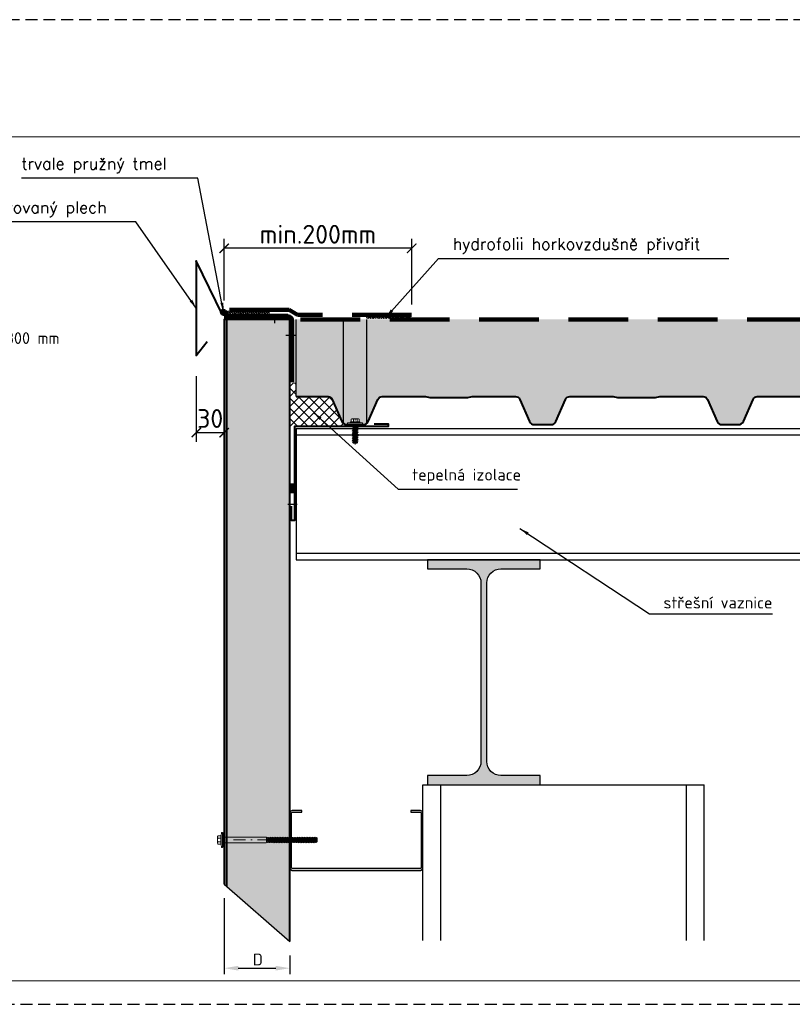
# Model space of a CAD drawing. Header units: millimetres. Extents: x -385852 to 238709, y -99680 to 201840.
# Tile 97 of 176: x 7817 to 8641, y -52855 to -51805. Entities that reach past the tile are written whole.
import ezdxf

# ---------------------------------------------------------------- set-up
doc = ezdxf.new("R2010")
doc.units = ezdxf.units.MM
doc.linetypes.add('DASHDOT', pattern=[25.4, 12.7, -6.35, 0, -6.35])
doc.linetypes.add('DASHED', pattern=[19.05, 12.7, -6.35])
doc.layers.get('0').update_dxf_attribs({"color": 4})
doc.layers.get('Defpoints').update_dxf_attribs({"color": 8})
doc.layers.add('_____detaily', color=1, linetype='Continuous')
for name, color, linetype, lineweight in [('CKKOTY', 8, 'Continuous', 25), ('CKSTENY_SRAF', 8, 'Continuous', 18), ('KING_DET_dimension', 3, 'Continuous', 25), ('KING_DET_drawing frame', 7, 'Continuous', 20), ('KING_DET_fastening', 7, 'Continuous', 25), ('KING_DET_flashing', 40, 'Continuous', 40), ('KING_DET_hatch', 1, 'Continuous', 18), ('KING_DET_main frame', 1, 'Continuous', 30), ('KING_DET_membrane coated metal', 21, 'Continuous', 40), ('KING_DET_panel-membrane', 6, 'DASHED', 100), ('KING_DET_panel-sheet', 5, 'Continuous', 40), ('KING_DET_remainder', 253, 'Continuous', 30), ('KING_DET_sealing', 9, 'Continuous', 25), ('KING_DET_secondary steel', 140, 'Continuous', 80), ('KING_DET_text-note', 7, 'Continuous', 25)]:
    doc.layers.add(name, color=color, linetype=linetype, lineweight=lineweight)
doc.layers.add('KING_DET_print frame', color=1, linetype='DASHED', lineweight=30, plot=False)
doc.layers.add('noprint', color=81, linetype='Continuous', plot=False)
doc.styles.get("Standard").update_dxf_attribs({"font": 'isocpeur.ttf', "height": 20})
doc.dimstyles.new('detaily_10', dxfattribs={"dimtxt": 20, "dimasz": 10, "dimexe": 10, "dimexo": 10, "dimgap": 5, "dimtad": 1, "dimdec": 0, "dimtxsty": 'Standard', "dimblk": 'ARCHTICK', "dimcen": 3, "dimazin": 0, "dimtfac": 1, "dimtdec": 0, "dimtmove": 0, "dimatfit": 0, "dimfxl": 0, "dimarcsym": 0})
doc.dimstyles.get("Standard").update_dxf_attribs({"dimtxt": 0.18, "dimasz": 0.18, "dimexe": 0.18, "dimexo": 0.0625, "dimgap": 0.09, "dimtad": 0, "dimtih": 1, "dimtoh": 1, "dimdec": 4, "dimzin": 0, "dimdsep": 46, "dimtxsty": 'Standard', "dimcen": 0.09, "dimadec": 0, "dimazin": 0, "dimtfac": 1, "dimtdec": 4, "dimtofl": 0, "dimtmove": 0, "dimatfit": 3, "dimfxl": 0, "dimtolj": 1, "dimtzin": 0, "dimarcsym": 0})
pattern_1 = [(235.191118, (-10427.6075, -62126.9056), (1.33422368, -0.9276164), []), (325.191118, (-10427.6075, -62126.9056), (0.9276164, 1.33422368), [])]

# ---------------------------------------------------------------- blocks, each defined once
blk = doc.blocks.new('P02_JZ-16-D80')
at = {"layer": '_____detaily', "lineweight": 0}
blk.add_hatch(color=256, dxfattribs=at).paths.add_polyline_path([(7.5, 1), (-7.5, 1), (-7.5, 0), (7.5, 0)])
for p, q in [((-8, 2), (-4.3, 2.4)), ((-8, 1), (-8, 2)), ((-8, 1), (-8, 2)), ((-8, 1), (8, 1)), ((-7.5, 0), (-7.5, 1)), ((-5, 2.4), (-5, 2.9)), ((5, 2.9), (-5, 2.9)), ((5, 2.4), (-5, 2.4)), ((-4.3, 3.2), (-4.3, 5.5)), ((4.4, 2.4), (-4.3, 2.4)), ((3.6, 6.3), (-3.5, 6.3)), ((-3.1, -45.5), (-3.1, 0)), ((-1.9, 3.2), (-1.9, 5.5)), ((2, 3.2), (2, 5.5)), ((2, 3.2), (2, 5.5)), ((3.2, -45.7), (3.2, 0)), ((4.4, 3.2), (4.4, 5.5)), ((4.4, 2.4), (8, 2)), ((5, 2.4), (5, 2.9)), ((8, 1), (8, 2)), ((8, 1), (8, 2)), ((-3.1, -45.5), (-2.3, -46)), ((-3.1, -46.6), (0, -46)), ((-3.1, -46.6), (-2.2, -46)), ((-3.1, -46.6), (-2.2, -47.1)), ((-3.1, -48.4), (3.2, -47.3)), ((-3.1, -48.4), (-2.2, -47.9)), ((-3.1, -48.4), (-2.2, -48.9)), ((-3.1, -50.2), (3.2, -49.1)), ((-3.1, -50.2), (-2.2, -49.7)), ((-3.1, -50.2), (-2.2, -50.7)), ((-3.1, -52), (3.2, -50.9)), ((-3.1, -52), (-2.2, -51.5)), ((-3.1, -52), (-2.2, -52.5)), ((-2.3, -46), (2.1, -46)), ((-2.2, -47.1), (3.2, -45.7)), ((-2.2, -46), (-2.2, -46)), ((-2.2, -47.9), (2.3, -46.8)), ((-2.2, -47.9), (-2.2, -47.1)), ((-2.2, -48.9), (2.3, -47.8)), ((-2.2, -49.7), (2.3, -48.6)), ((-2.2, -49.7), (-2.2, -48.9)), ((-2.2, -50.7), (2.3, -49.6)), ((-2.2, -51.5), (2.3, -50.4)), ((-2.2, -51.5), (-2.2, -50.7)), ((-2.2, -52.5), (2.3, -51.4)), ((-2.2, -53.3), (2.3, -52.2)), ((-2.2, -53.3), (-2.2, -52.5)), ((2.3, -46.8), (2.3, -46)), ((2.3, -46.8), (3.2, -47.3)), ((2.3, -47.8), (3.2, -47.3)), ((2.3, -48.6), (2.3, -47.8)), ((2.3, -48.6), (3.2, -49.1)), ((2.3, -49.6), (3.2, -49.1)), ((2.3, -50.4), (2.3, -49.6)), ((2.3, -50.4), (3.2, -50.9)), ((2.3, -51.4), (3.2, -50.9)), ((2.3, -52.2), (2.3, -51.4)), ((2.3, -52.2), (3.2, -52.7)), ((-3.1, -53.8), (3.2, -52.7)), ((-3.1, -53.8), (-2.2, -53.3)), ((-3.1, -53.8), (-2.2, -54.3)), ((-3.1, -55.6), (3.2, -54.5)), ((-3.1, -55.6), (-2.2, -55.1)), ((-3.1, -55.6), (-2.2, -56.1)), ((-3.1, -57.4), (3.2, -56.3)), ((-3.1, -57.4), (-2.2, -56.9)), ((-3.1, -57.4), (-2.2, -57.9)), ((-3.1, -59.2), (3.2, -58.1)), ((-3.1, -59.2), (-2.2, -58.7)), ((-3.1, -59.2), (-2.2, -59.7)), ((-3.1, -61), (3.2, -59.9)), ((-3.1, -61), (-2.2, -60.5)), ((-3.1, -61), (-2.2, -61.5)), ((-3.1, -62.8), (3.2, -61.7)), ((-3.1, -62.8), (-2.2, -62.3)), ((-3.1, -62.8), (-2.2, -63.3)), ((-2.2, -54.3), (2.3, -53.2)), ((-2.2, -55.1), (2.3, -54)), ((-2.2, -55.1), (-2.2, -54.3)), ((-2.2, -56.1), (2.3, -55)), ((-2.2, -56.9), (2.3, -55.8)), ((-2.2, -56.9), (-2.2, -56.1)), ((-2.2, -57.9), (2.3, -56.8)), ((-2.2, -58.7), (2.3, -57.6)), ((-2.2, -58.7), (-2.2, -57.9)), ((-2.2, -59.7), (2.3, -58.6)), ((-2.2, -60.5), (2.3, -59.4)), ((-2.2, -60.5), (-2.2, -59.7)), ((-2.2, -61.5), (2.3, -60.4)), ((-2.2, -62.3), (2.3, -61.2)), ((-2.2, -62.3), (-2.2, -61.5)), ((-2.2, -63.3), (2.3, -62.2)), ((-2.2, -64.1), (2.3, -63)), ((2.3, -53.2), (3.2, -52.7)), ((2.3, -54), (2.3, -53.2)), ((2.3, -54), (3.2, -54.5)), ((2.3, -55), (3.2, -54.5)), ((2.3, -55.8), (2.3, -55)), ((2.3, -55.8), (3.2, -56.3)), ((2.3, -56.8), (3.2, -56.3)), ((2.3, -57.6), (2.3, -56.8)), ((2.3, -57.6), (3.2, -58.1)), ((2.3, -58.6), (3.2, -58.1)), ((2.3, -59.4), (2.3, -58.6)), ((2.3, -59.4), (3.2, -59.9)), ((2.3, -60.4), (3.2, -59.9)), ((2.3, -61.2), (2.3, -60.4)), ((2.3, -61.2), (3.2, -61.7)), ((2.3, -62.2), (3.2, -61.7)), ((2.3, -63), (2.3, -62.2)), ((2.3, -63), (3.2, -63.5)), ((-3.1, -64.6), (3.2, -63.5)), ((-3.1, -64.6), (-2.2, -64.1)), ((-3.1, -64.6), (-2.2, -65.1)), ((-3.1, -66.4), (3.2, -65.3)), ((-3.1, -66.4), (-2.2, -65.9)), ((-3.1, -66.4), (-2.2, -66.9)), ((-3.1, -68.2), (3.2, -67.1)), ((-3.1, -68.2), (-2.2, -67.7)), ((-3.1, -68.2), (-2.2, -68.7)), ((-3.1, -70), (3.2, -68.9)), ((-3.1, -70), (-2.2, -69.5)), ((-3.1, -70), (-2.2, -70.5)), ((-3.1, -71.8), (3.2, -70.7)), ((-3.1, -71.8), (-2.2, -71.3)), ((-3.1, -71.8), (-2.2, -72.3)), ((-3.1, -73.6), (3.2, -72.5)), ((-3.1, -73.6), (-2.2, -73.1)), ((-2.2, -64.1), (-2.2, -63.3)), ((-2.2, -65.1), (2.3, -64)), ((-2.2, -65.9), (2.3, -64.8)), ((-2.2, -65.9), (-2.2, -65.1)), ((-2.2, -66.9), (2.3, -65.8)), ((-2.2, -67.7), (2.3, -66.6)), ((-2.2, -67.7), (-2.2, -66.9)), ((-2.2, -68.7), (2.3, -67.6)), ((-2.2, -69.5), (2.3, -68.4)), ((-2.2, -69.5), (-2.2, -68.7)), ((-2.2, -70.5), (2.3, -69.4)), ((-2.2, -71.3), (2.3, -70.2)), ((-2.2, -71.3), (-2.2, -70.5)), ((-2.2, -72.3), (2.3, -71.2)), ((-2.2, -73.1), (2.3, -72)), ((-2.2, -73.1), (-2.2, -72.3)), ((-2.2, -74.1), (2.3, -73)), ((2.3, -64), (3.2, -63.5)), ((2.3, -64.8), (2.3, -64)), ((2.3, -64.8), (3.2, -65.3)), ((2.3, -65.8), (3.2, -65.3)), ((2.3, -66.6), (2.3, -65.8)), ((2.3, -66.6), (3.2, -67.1)), ((2.3, -67.6), (3.2, -67.1)), ((2.3, -68.4), (2.3, -67.6)), ((2.3, -68.4), (3.2, -68.9)), ((2.3, -69.4), (3.2, -68.9)), ((2.3, -70.2), (2.3, -69.4)), ((2.3, -70.2), (3.2, -70.7)), ((2.3, -71.2), (3.2, -70.7)), ((2.3, -72), (2.3, -71.2)), ((2.3, -72), (3.2, -72.5)), ((2.3, -73), (3.2, -72.5)), ((2.3, -73.8), (2.3, -73)), ((-3.1, -73.6), (-2.2, -74.1)), ((-3.1, -75.4), (3.2, -74.3)), ((-3.1, -75.4), (-2.2, -74.9)), ((-3.1, -75.4), (-2.2, -75.9)), ((-3.1, -77.2), (3.2, -76.1)), ((-3.1, -77.2), (-2.2, -76.7)), ((-3.1, -77.2), (-2.2, -77.7)), ((-3.1, -79), (3.2, -77.9)), ((-3.1, -79), (-2.2, -78.5)), ((-3.1, -79), (-2.2, -79.5)), ((-3.1, -80.8), (3.2, -79.7)), ((-3.1, -80.8), (-2.2, -80.3)), ((-3.1, -80.8), (-2.2, -81.3)), ((-3.1, -82.6), (3.2, -81.5)), ((-3.1, -82.6), (-2.2, -82.1)), ((-3.1, -82.6), (-2.2, -83.1)), ((-3.1, -84.4), (3.2, -83.3)), ((-3.1, -84.4), (-2.2, -83.9)), ((-2.2, -74.9), (2.3, -73.8)), ((-2.2, -74.9), (-2.2, -74.1)), ((-2.2, -75.9), (2.3, -74.8)), ((-2.2, -76.7), (2.3, -75.6)), ((-2.2, -76.7), (-2.2, -75.9)), ((-2.2, -77.7), (2.3, -76.6)), ((-2.2, -78.5), (2.3, -77.4)), ((-2.2, -78.5), (-2.2, -77.7)), ((-2.2, -79.5), (2.3, -78.4)), ((-2.2, -80.3), (2.3, -79.2)), ((-2.2, -80.3), (-2.2, -79.5)), ((-2.2, -81.3), (2.3, -80.2)), ((-2.2, -82.1), (2.3, -81)), ((-2.2, -82.1), (-2.2, -81.3)), ((-2.2, -83.1), (2.3, -82)), ((-2.2, -83.9), (2.3, -82.8)), ((-2.2, -83.9), (-2.2, -83.1)), ((-2.2, -84.9), (2.3, -83.8)), ((2.3, -73.8), (3.2, -74.3)), ((2.3, -74.8), (3.2, -74.3)), ((2.3, -75.6), (2.3, -74.8)), ((2.3, -75.6), (3.2, -76.1)), ((2.3, -76.6), (3.2, -76.1)), ((2.3, -77.4), (2.3, -76.6)), ((2.3, -77.4), (3.2, -77.9)), ((2.3, -78.4), (3.2, -77.9)), ((2.3, -79.2), (2.3, -78.4)), ((2.3, -79.2), (3.2, -79.7)), ((2.3, -80.2), (3.2, -79.7)), ((2.3, -81), (2.3, -80.2)), ((2.3, -81), (3.2, -81.5)), ((2.3, -82), (3.2, -81.5)), ((2.3, -82.8), (2.3, -82)), ((2.3, -82.8), (3.2, -83.3)), ((2.3, -83.8), (3.2, -83.3)), ((2.3, -84.6), (2.3, -83.8)), ((-3.1, -84.4), (-2.2, -84.9)), ((-3.1, -86.2), (3.2, -85.1)), ((-3.1, -86.2), (-2.2, -85.7)), ((-3.1, -86.2), (-2.2, -86.7)), ((-3.1, -88), (3.2, -86.9)), ((-3.1, -88), (-2.2, -87.5)), ((-3.1, -88), (-2.2, -88.5)), ((-3.1, -89.8), (3.2, -88.7)), ((-3.1, -89.8), (-2.2, -89.3)), ((-3.1, -89.8), (-2.2, -90.3)), ((-3.1, -91.6), (3.2, -90.5)), ((-3.1, -91.6), (-2.2, -91.1)), ((-3.1, -91.6), (-2.2, -92.1)), ((-3.1, -93.4), (3.2, -92.3)), ((-3.1, -93.4), (-2.2, -92.9)), ((-3.1, -93.4), (-2.2, -93.9)), ((-3.1, -95.2), (3.2, -94.1)), ((-2.2, -85.7), (2.3, -84.6)), ((-2.2, -85.7), (-2.2, -84.9)), ((-2.2, -86.7), (2.3, -85.6)), ((-2.2, -87.5), (2.3, -86.4)), ((-2.2, -87.5), (-2.2, -86.7)), ((-2.2, -88.5), (2.3, -87.4)), ((-2.2, -89.3), (2.3, -88.2)), ((-2.2, -89.3), (-2.2, -88.5)), ((-2.2, -90.3), (2.3, -89.2)), ((-2.2, -91.1), (2.3, -90)), ((-2.2, -91.1), (-2.2, -90.3)), ((-2.2, -92.1), (2.3, -91)), ((-2.2, -92.9), (2.3, -91.8)), ((-2.2, -92.9), (-2.2, -92.1)), ((-2.2, -93.9), (2.3, -92.8)), ((-2.2, -94.7), (2.3, -93.6)), ((-2.2, -94.7), (-2.2, -93.9)), ((2.3, -84.6), (3.2, -85.1)), ((2.3, -85.6), (3.2, -85.1)), ((2.3, -86.4), (2.3, -85.6)), ((2.3, -86.4), (3.2, -86.9)), ((2.3, -87.4), (3.2, -86.9)), ((2.3, -88.2), (2.3, -87.4)), ((2.3, -88.2), (3.2, -88.7)), ((2.3, -89.2), (3.2, -88.7)), ((2.3, -90), (2.3, -89.2)), ((2.3, -90), (3.2, -90.5)), ((2.3, -91), (3.2, -90.5)), ((2.3, -91.8), (2.3, -91)), ((2.3, -91.8), (3.2, -92.3)), ((2.3, -92.8), (3.2, -92.3)), ((2.3, -93.6), (2.3, -92.8)), ((2.3, -93.6), (3.2, -94.1)), ((2.3, -94.6), (3.2, -94.1)), ((-3.1, -95.2), (-2.2, -94.7)), ((-3.1, -95.2), (-2.2, -95.7)), ((-3.1, -97), (3.2, -95.9)), ((-3.1, -97), (-2.2, -96.5)), ((-3.1, -97), (-2.2, -97.5)), ((-3.1, -98.8), (3.2, -97.7)), ((-3.1, -98.8), (-2.2, -98.3)), ((-3.1, -98.8), (-2.2, -99.3)), ((-2.2, -95.7), (2.3, -94.6)), ((-2.2, -96.5), (2.3, -95.4)), ((-2.2, -96.5), (-2.2, -95.7)), ((-2.2, -97.5), (2.3, -96.4)), ((-2.2, -98.3), (2.3, -97.2)), ((-2.2, -98.3), (-2.2, -97.5)), ((-2.2, -99.3), (2.3, -98.2)), ((-2.2, -99.3), (-2.1, -100)), ((-2.2, -99.3), (2.9, -99.3)), ((-2.1, -100), (2.1, -100)), ((0.8, -99.3), (2.3, -99)), ((2.1, -100), (2.3, -99.3)), ((2.3, -95.4), (2.3, -94.6)), ((2.3, -95.4), (3.2, -95.9)), ((2.3, -96.4), (3.2, -95.9)), ((2.3, -97.2), (2.3, -96.4)), ((2.3, -97.2), (3.2, -97.7)), ((2.3, -98.2), (3.2, -97.7)), ((2.3, -99), (2.3, -98.2)), ((2.3, -99), (2.9, -99.3))]:
    blk.add_line(p, q, dxfattribs=at)
at = {"layer": '_____detaily', "linetype": 'DASHDOT', "lineweight": 0}
blk.add_line((0, -100), (0, 0), dxfattribs=at)
at = {"layer": '_____detaily', "lineweight": 0}
blk.add_lwpolyline([(7.5, 1), (-7.5, 1), (-7.5, 0), (7.5, 0)], close=True, dxfattribs=at)
for centre, start, end in [((-3.5, 5.5), 90.0033, 180.0033), ((-2.7, 5.5), 0.0033, 90.0033), ((-1.1, 5.5), 90.0033, 180.0033), ((1.2, 5.5), 0.0033, 90.0033), ((2.8, 5.5), 90.0033, 180.0033), ((3.6, 5.5), 0.0033, 90.0033)]:
    blk.add_arc(centre, 0.787, start, end, dxfattribs=at)
at = {"layer": '_____detaily', "lineweight": 0, "extrusion": (0, 0, -1)}
for centre, start_param, end_param in [((-5.1, 3.2), 0.936145, 1.313741), ((-2.7, 3.2), 0.936145, 1.313741), ((-1.1, 3.2), 3.700141, 4.077737), ((2.8, 3.2), 3.700141, 4.077737), ((1.2, 3.2), 0.936145, 1.313741), ((5.2, 3.2), 3.700141, 4.077737)]:
    blk.add_ellipse(centre, major_axis=(0.47, 0.638), ratio=1, start_param=start_param, end_param=end_param, dxfattribs=at)
blk = doc.blocks.new('P14')
at = {"layer": 'KING_DET_sealing'}
blk.add_hatch(color=256, dxfattribs=at).paths.add_polyline_path([(-4.5, 0), (4.5, 0), (4.5, 3), (-4.5, 3)])
blk.add_lwpolyline([(-4.5, 0), (4.5, 0), (4.5, 3), (-4.5, 3)], close=True, dxfattribs=at)
blk = doc.blocks.new('P04_JZ-16-D10')
at = {"layer": '_____detaily', "lineweight": 0}
blk.add_hatch(color=256, dxfattribs=at).paths.add_polyline_path([(7.5, 1), (-7.5, 1), (-7.5, 0), (7.5, 0)])
for p, q in [((-8, 2), (-4.3, 2.4)), ((-8, 1), (-8, 2)), ((-8, 1), (-8, 2)), ((-8, 1), (8, 1)), ((-7.5, 0), (-7.5, 1)), ((5, 2.9), (-5, 2.9)), ((-5, 2.4), (-5, 2.9)), ((5, 2.4), (-5, 2.4)), ((-4.3, 3.2), (-4.3, 5.5)), ((4.4, 2.4), (-4.3, 2.4)), ((3.6, 6.3), (-3.5, 6.3)), ((-1.9, 3.2), (-1.9, 5.5)), ((2, 3.2), (2, 5.5)), ((2, 3.2), (2, 5.5)), ((4.4, 3.2), (4.4, 5.5)), ((4.4, 2.4), (8, 2)), ((5, 2.4), (5, 2.9)), ((8, 1), (8, 2)), ((8, 1), (8, 2)), ((-3.1, -0.6), (-2.2, 0)), ((-3.1, -0.6), (0, 0)), ((-3.1, -0.6), (-2.2, -1.1)), ((-3.1, -2.4), (3.2, -1.3)), ((-3.1, -2.4), (-2.2, -1.9)), ((-3.1, -2.4), (-2.2, -2.9)), ((-3.1, -4.2), (3.2, -3.1)), ((-3.1, -4.2), (-2.2, -3.7)), ((-3.1, -4.2), (-2.2, -4.7)), ((-3.1, -6), (3.2, -4.9)), ((-3.1, -6), (-2.2, -5.5)), ((-3.1, -6), (-2.2, -6.5)), ((-3.1, -7.8), (3.2, -6.7)), ((-3.1, -7.8), (-2.2, -7.3)), ((-3.1, -7.8), (-2.2, -8.3)), ((-3.1, -9.6), (3.2, -8.5)), ((-3.1, -9.6), (-2.2, -9.1)), ((-3.1, -9.6), (-2.2, -10.1)), ((-3.1, -11.4), (3.2, -10.3)), ((-2.2, -1.1), (2.1, 0)), ((-2.2, -1.9), (2.3, -0.8)), ((-2.2, -1.9), (-2.2, -1.1)), ((-2.2, -2.9), (2.3, -1.8)), ((-2.2, -3.7), (2.3, -2.6)), ((-2.2, -3.7), (-2.2, -2.9)), ((-2.2, -4.7), (2.3, -3.6)), ((-2.2, -5.5), (2.3, -4.4)), ((-2.2, -5.5), (-2.2, -4.7)), ((-2.2, -6.5), (2.3, -5.4)), ((-2.2, -7.3), (2.3, -6.2)), ((-2.2, -7.3), (-2.2, -6.5)), ((-2.2, -8.3), (2.3, -7.2)), ((-2.2, -9.1), (2.3, -8)), ((-2.2, -9.1), (-2.2, -8.3)), ((-2.2, -10.1), (2.3, -9)), ((-2.2, -10.9), (2.3, -9.8)), ((-2.2, -10.9), (-2.2, -10.1)), ((2.3, -0.8), (2.3, 0)), ((2.3, -0.8), (3.2, -1.3)), ((2.3, -1.8), (3.2, -1.3)), ((2.3, -2.6), (2.3, -1.8)), ((2.3, -2.6), (3.2, -3.1)), ((2.3, -3.6), (3.2, -3.1)), ((2.3, -4.4), (2.3, -3.6)), ((2.3, -4.4), (3.2, -4.9)), ((2.3, -5.4), (3.2, -4.9)), ((2.3, -6.2), (2.3, -5.4)), ((2.3, -6.2), (3.2, -6.7)), ((2.3, -7.2), (3.2, -6.7)), ((2.3, -8), (2.3, -7.2)), ((2.3, -8), (3.2, -8.5)), ((2.3, -9), (3.2, -8.5)), ((2.3, -9.8), (2.3, -9)), ((2.3, -9.8), (3.2, -10.3)), ((2.3, -10.8), (3.2, -10.3)), ((-3.1, -11.4), (-2.2, -10.9)), ((-3.1, -11.4), (-2.2, -11.9)), ((-3.1, -13.2), (3.2, -12.1)), ((-3.1, -13.2), (-2.2, -12.7)), ((-3.1, -13.2), (-2.2, -13.7)), ((-3.1, -15), (3.2, -13.9)), ((-3.1, -15), (-2.2, -14.5)), ((-3.1, -15), (-2.2, -15.5)), ((-3.1, -16.8), (3.2, -15.7)), ((-3.1, -16.8), (-2.2, -16.3)), ((-3.1, -16.8), (-2.2, -17.3)), ((-3.1, -18.6), (3.2, -17.5)), ((-3.1, -18.6), (-2.2, -18.1)), ((-3.1, -18.6), (-2.2, -19.1)), ((-2.2, -11.9), (2.3, -10.8)), ((-2.2, -12.7), (2.3, -11.6)), ((-2.2, -12.7), (-2.2, -11.9)), ((-2.2, -13.7), (2.3, -12.6)), ((-2.2, -14.5), (2.3, -13.4)), ((-2.2, -14.5), (-2.2, -13.7)), ((-2.2, -15.5), (2.3, -14.4)), ((-2.2, -16.3), (2.3, -15.2)), ((-2.2, -16.3), (-2.2, -15.5)), ((-2.2, -17.3), (2.3, -16.2)), ((-2.2, -18.1), (2.3, -17)), ((-2.2, -18.1), (-2.2, -17.3)), ((-2.2, -19.1), (2.3, -18)), ((-2.2, -19.1), (2.9, -19.1)), ((-2.2, -19.1), (-2.1, -19.8)), ((-2.1, -19.8), (2.1, -19.8)), ((0.8, -19.1), (2.3, -18.8)), ((2.1, -19.8), (2.3, -19.1)), ((2.3, -11.6), (2.3, -10.8)), ((2.3, -11.6), (3.2, -12.1)), ((2.3, -12.6), (3.2, -12.1)), ((2.3, -13.4), (2.3, -12.6)), ((2.3, -13.4), (3.2, -13.9)), ((2.3, -14.4), (3.2, -13.9)), ((2.3, -15.2), (2.3, -14.4)), ((2.3, -15.2), (3.2, -15.7)), ((2.3, -16.2), (3.2, -15.7)), ((2.3, -17), (2.3, -16.2)), ((2.3, -17), (3.2, -17.5)), ((2.3, -18), (3.2, -17.5)), ((2.3, -18.8), (2.3, -18)), ((2.3, -18.8), (2.9, -19.1))]:
    blk.add_line(p, q, dxfattribs=at)
at = {"layer": '_____detaily', "linetype": 'DASHDOT', "lineweight": 0}
blk.add_line((0, -21), (0, 6.3), dxfattribs=at)
at = {"layer": '_____detaily', "lineweight": 0}
blk.add_lwpolyline([(7.5, 1), (-7.5, 1), (-7.5, 0), (7.5, 0)], close=True, dxfattribs=at)
for centre, start, end in [((-3.5, 5.5), 90.0033, 180.0033), ((-2.7, 5.5), 0.0033, 90.0033), ((-1.1, 5.5), 90.0033, 180.0033), ((1.2, 5.5), 0.0033, 90.0033), ((2.8, 5.5), 90.0033, 180.0033), ((3.6, 5.5), 0.0033, 90.0033)]:
    blk.add_arc(centre, 0.787, start, end, dxfattribs=at)
at = {"layer": '_____detaily', "lineweight": 0, "extrusion": (0, 0, -1)}
for centre, start_param, end_param in [((-5.1, 3.2), 0.936145, 1.313741), ((-2.7, 3.2), 0.936145, 1.313741), ((-1.1, 3.2), 3.700141, 4.077737), ((1.2, 3.2), 0.936145, 1.313741), ((2.8, 3.2), 3.700141, 4.077737), ((5.2, 3.2), 3.700141, 4.077737)]:
    blk.add_ellipse(centre, major_axis=(0.47, 0.638), ratio=1, start_param=start_param, end_param=end_param, dxfattribs=at)
blk = doc.blocks.new('P07-08-09_nyt')
at = {"layer": 'KING_DET_fastening'}
blk.add_line((0, 2.8), (0, -7.2), dxfattribs=at)
blk = doc.blocks.new('_ArchTick')
at = {"color": 0, "linetype": 'ByBlock', "const_width": 0.15}
blk.add_lwpolyline([(-0.5, -0.5), (0.5, 0.5)], dxfattribs=at)
blk = doc.blocks.new('*D181')
at = {"layer": 'CKKOTY', "color": 0, "lineweight": -2, "ltscale": 0.2, "transparency": 16777216}
for p, q in [((8005.2, -52185.3), (8005.2, -52255.3)), ((8034.9, -52199), (8034.9, -52255.3)), ((8005.2, -52245.3), (8034.9, -52245.3))]:
    blk.add_line(p, q, dxfattribs=at)
at = {"layer": 'Defpoints', "color": 0, "lineweight": 5, "ltscale": 0.2, "transparency": 16777216}
for p in [(8005.2, -52163.3), (8034.9, -52189), (8034.9, -52245.3)]:
    blk.add_point(p, dxfattribs=at)
at = {"layer": 'CKKOTY', "color": 0, "lineweight": -2, "ltscale": 0.2, "transparency": 16777216, "xscale": 10, "yscale": 10, "zscale": 10, "rotation": 180}
blk.add_blockref('_ArchTick', (8005.2, -52245.3), dxfattribs=at)
at = {"layer": 'CKKOTY', "color": 0, "lineweight": -2, "ltscale": 0.2, "transparency": 16777216, "xscale": 10, "yscale": 10, "zscale": 10}
blk.add_blockref('_ArchTick', (8034.9, -52245.3), dxfattribs=at)
at = {"layer": 'CKKOTY', "color": 0, "ltscale": 0.2, "transparency": 16777216, "insert": (8020, -52230.3), "char_height": 20, "attachment_point": 5}
blk.add_mtext('30', dxfattribs=at)
blk = doc.blocks.new('*D182')
at = {"layer": 'CKKOTY', "color": 0, "lineweight": -2, "ltscale": 0.2, "transparency": 16777216}
for p, q in [((8035, -52104.6), (8035, -52038.8)), ((8234.9, -52108.8), (8234.9, -52038.8)), ((8234.9, -52048.8), (8035, -52048.8))]:
    blk.add_line(p, q, dxfattribs=at)
at = {"layer": 'Defpoints', "color": 0, "lineweight": 5, "ltscale": 0.2, "transparency": 16777216}
for p in [(8035, -52048.8), (8035, -52114.6), (8234.9, -52119.6)]:
    blk.add_point(p, dxfattribs=at)
at = {"layer": 'CKKOTY', "color": 0, "lineweight": -2, "ltscale": 0.2, "transparency": 16777216, "xscale": 10, "yscale": 10, "zscale": 10, "rotation": 180}
blk.add_blockref('_ArchTick', (8035, -52048.8), dxfattribs=at)
at = {"layer": 'CKKOTY', "color": 0, "lineweight": -2, "ltscale": 0.2, "transparency": 16777216, "xscale": 10, "yscale": 10, "zscale": 10}
blk.add_blockref('_ArchTick', (8234.9, -52048.8), dxfattribs=at)
at = {"layer": 'CKKOTY', "color": 0, "ltscale": 0.2, "transparency": 16777216, "insert": (8134.9, -52033.8), "char_height": 20, "attachment_point": 5}
blk.add_mtext('min.200mm', dxfattribs=at)
blk = doc.blocks.new('SM2.2')
at = {"layer": 'CKSTENY_SRAF', "ltscale": 0.2}
h = blk.add_hatch(dxfattribs=at)
h.set_pattern_fill('PLASTY_LEHCENE', color=256, scale=3.8, style=0)
h.set_pattern_definition([(45, (-22729.21, -9976.734), (-10.748023, 10.748023), []), (4e-12, (-22712.085, -9971.699), (10.748023, 10.748023), [1.9, -19.596046]), (45, (-22710.185, -9971.699), (-10.748023, 10.748023), [1.9, -13.3]), (90, (-22708.841, -9970.356), (-10.748023, 10.748023), [1.9, -19.596046]), (135, (-22708.841, -9968.456), (-10.748023, -10.748023), [1.9, -13.3]), (4e-12, (-22712.085, -9967.112), (10.748023, 10.748023), [1.9, -19.596046]), (45, (-22713.428, -9968.456), (-10.748023, 10.748023), [1.9, -13.3]), (90, (-22713.428, -9970.356), (-10.748023, 10.748023), [1.9, -19.596046]), (135, (-22712.085, -9971.699), (-10.748023, -10.748023), [1.9, -13.3]), (135, (-22714.555, -9976.734), (-10.748023, -10.748023), [])])
h.paths.add_polyline_path([(75.2, 0), (75.2, -110.9, 0.111842), (76.8, -108.8), (87.1, -85.3, -0.298001), (91.6, -82.3), (137.7, -82.3), (142.5, -83.3, 0.049389), (143, -83.3), (162.7, -83.3), (182.5, -83.3, 0.049389), (183, -83.3), (187.7, -82.3), (233.9, -82.3, -0.298001), (238.4, -85.3), (248.7, -108.8, 0.298001), (254.1, -112.3), (262.7, -112.3), (271.4, -112.3, 0.298001), (276.8, -108.8), (287.1, -85.3, -0.298001), (291.6, -82.3), (337.7, -82.3), (342.5, -83.3, 0.049389), (343, -83.3), (362.7, -83.3), (382.5, -83.3, 0.049389), (383, -83.3), (387.7, -82.3), (433.9, -82.3, -0.298001), (438.4, -85.3), (448.7, -108.8, 0.298001), (454.1, -112.3), (462.7, -112.3), (471.4, -112.3, 0.298001), (476.8, -108.8), (487.1, -85.3, -0.298001), (491.6, -82.3), (537.7, -82.3), (542.5, -83.3), (542.7, -83.3), (543, -83.3), (562.7, -83.3), (582.4, -83.3), (583, -83.3), (587.7, -82.3), (633.9, -82.3, -0.298001), (638.4, -85.3), (648.7, -108.8, 0.298001), (654.1, -112.3), (662.7, -112.3), (671.4, -112.3, 0.298001), (676.8, -108.8), (687.1, -85.3, -0.298001), (691.6, -82.3), (734.9, -82.3), (734.9, 0)])
edge = h.paths.add_edge_path()
edge.add_line((75.2, 0), (50.2, 0))
edge.add_line((50.2, 0), (50.2, -110.9))
edge.add_arc((54.1, -106.4), 5.95, 229.1491, 270)
edge.add_line((54.1, -112.3), (55.2, -112.3))
edge.add_line((55.2, -112.3), (55.2, -111.3))
edge.add_line((55.2, -111.3), (54.7, -111.3))
edge.add_line((54.7, -111.3), (54.7, -110.3))
edge.add_line((54.7, -110.3), (57.8, -110))
edge.add_line((57.8, -110), (57.8, -109.5))
edge.add_line((57.8, -109.5), (58.4, -109.5))
edge.add_ellipse((57.7, -109.2), major_axis=(0.56, 0.56), ratio=1, start_angle=293.3682, end_angle=315.0029)
edge.add_line((58.5, -109.2), (58.5, -106.8))
edge.add_arc((59.2, -106.8), 0.787, 90.0033, 180.0033, ccw=False)
edge.add_line((59.2, -106), (66.3, -106))
edge.add_arc((66.3, -106.8), 0.787, 0.0033, 90.0033, ccw=False)
edge.add_line((67.1, -106.8), (67.1, -109.2))
edge.add_ellipse((67.9, -109.2), major_axis=(0.56, 0.56), ratio=1, start_angle=135.0033, end_angle=156.6375)
edge.add_line((67.2, -109.5), (67.8, -109.5))
edge.add_line((67.8, -109.5), (67.8, -110))
edge.add_line((67.8, -110), (70.7, -110.3))
edge.add_line((70.7, -110.3), (70.7, -111.3))
edge.add_line((70.7, -111.3), (70.2, -111.3))
edge.add_line((70.2, -111.3), (70.2, -112.3))
edge.add_line((70.2, -112.3), (71.4, -112.3))
edge.add_arc((71.4, -106.4), 5.95, 270, 310.8502)
edge.add_line((75.2, -110.9), (75.2, 0))
h.paths.add_polyline_path([(50.2, 0), (0, 0), (0, -82.3), (33.9, -82.3, -0.298001), (38.4, -85.3), (48.7, -108.8, 0.111839), (50.2, -110.9)])
at = {"layer": 'KING_DET_panel-membrane', "ltscale": 5}
blk.add_line((734.9, 0), (0, 0), dxfattribs=at)
at = {"layer": 'KING_DET_panel-sheet', "linetype": 'Continuous'}
blk.add_lwpolyline([(0, -82.3), (33.9, -82.3, -0.298001), (38.4, -85.3), (48.7, -108.8, 0.298001), (54.1, -112.3), (62.7, -112.3), (71.4, -112.3, 0.298001), (76.8, -108.8), (87.1, -85.3, -0.298001), (91.6, -82.3), (137.5, -82.3, -0.049389), (137.9, -82.4), (142.5, -83.3, 0.049389), (143, -83.3), (162.7, -83.3), (182.5, -83.3, 0.049389), (183, -83.3), (187.6, -82.4, -0.049389), (187.9, -82.3), (233.9, -82.3, -0.298001), (238.4, -85.3), (248.7, -108.8, 0.298001), (254.1, -112.3), (262.7, -112.3), (271.4, -112.3, 0.298001), (276.8, -108.8), (287.1, -85.3, -0.298001), (291.6, -82.3), (337.5, -82.3, -0.049389), (337.9, -82.4), (342.5, -83.3, 0.049389), (343, -83.3), (362.7, -83.3), (382.5, -83.3, 0.049389), (383, -83.3), (387.6, -82.4, -0.049389), (387.9, -82.3), (433.9, -82.3, -0.298001), (438.4, -85.3), (448.7, -108.8, 0.298001), (454.1, -112.3), (462.7, -112.3), (471.4, -112.3, 0.298001), (476.8, -108.8), (487.1, -85.3, -0.298001), (491.6, -82.3), (537.5, -82.3, -0.049389), (537.9, -82.4), (542.5, -83.3), (542.7, -83.3), (543, -83.3), (562.7, -83.3), (582.4, -83.3), (583, -83.3), (587.6, -82.4), (587.9, -82.3), (633.9, -82.3, -0.298001), (638.4, -85.3), (648.7, -108.8, 0.298001), (654.1, -112.3), (662.7, -112.3), (671.4, -112.3, 0.298001), (676.8, -108.8), (687.1, -85.3, -0.298001), (691.6, -82.3), (734.9, -82.3)], format="xyb", dxfattribs=at)
at = {"layer": 'KING_DET_remainder'}
for p, q in [((75.2, -110.9), (75.2, 0)), ((0, -82.3), (0, 0)), ((50.2, -110.9), (50.2, 0))]:
    blk.add_line(p, q, dxfattribs=at)
at = {"layer": 'noprint', "ltscale": 0.2}
blk.add_line((734.9, -82.3), (734.9, 0), dxfattribs=at)
blk = doc.blocks.new('*D180')
at = {"layer": 'CKKOTY', "color": 3, "lineweight": -2, "ltscale": 0.2, "transparency": 16777216}
for p, q in [((8034.9, -52741.8), (8034.9, -52822.8)), ((8104.9, -52802.9), (8104.9, -52822.8)), ((8049.9, -52816.5), (8089.9, -52816.5))]:
    blk.add_line(p, q, dxfattribs=at)
at = {"layer": 'CKKOTY', "color": 3, "ltscale": 0.2, "transparency": 16777216}
for points in [[(8049.9, -52814), (8049.9, -52819), (8034.9, -52816.5)], [(8089.9, -52814), (8089.9, -52819), (8104.9, -52816.5)]]:
    blk.add_solid(points, dxfattribs=at)
at = {"layer": 'Defpoints', "color": 0, "ltscale": 0.2, "transparency": 16777216}
for p in [(8034.9, -52726.8), (8104.9, -52787.9), (8104.9, -52816.5)]:
    blk.add_point(p, dxfattribs=at)
at = {"layer": 'CKKOTY', "color": 7, "ltscale": 0.2, "transparency": 16777216, "insert": (8070.8, -52807.2), "char_height": 12.5, "attachment_point": 5}
blk.add_mtext('D', dxfattribs=at)
blk = doc.blocks.new('SM2.2.L')
at = {"layer": 'KING_DET_hatch'}
h = blk.add_hatch(dxfattribs=at)
h.set_pattern_fill('PLASTY_LEHCENE', color=256, scale=3.8, style=0)
h.set_pattern_definition([(45, (-14149.22, -19452.606), (-10.748023, 10.748023), []), (0, (-14132.094, -19447.572), (10.748023, 10.748023), [1.9, -19.596046]), (45, (-14130.194, -19447.572), (-10.748023, 10.748023), [1.9, -13.3]), (90, (-14128.851, -19446.228), (-10.748023, 10.748023), [1.9, -19.596046]), (135, (-14128.85, -19444.328), (-10.748023, -10.748023), [1.9, -13.3]), (0, (-14132.094, -19442.985), (10.748023, 10.748023), [1.9, -19.596046]), (45, (-14133.438, -19444.328), (-10.748023, 10.748023), [1.9, -13.3]), (90, (-14133.438, -19446.228), (-10.748023, 10.748023), [1.9, -19.596046]), (135, (-14132.094, -19447.572), (-10.748023, -10.748023), [1.9, -13.3]), (135, (-14134.564, -19452.606), (-10.748023, -10.748023), [])])
h.paths.add_polyline_path([(3, -604.9), (70, -663.4), (70, 0), (3, 0)])
at = {"layer": 'KING_DET_panel-sheet', "linetype": 'Continuous'}
blk.add_line((3, -604.9), (3, 0), dxfattribs=at)
blk.add_lwpolyline([(70, -663.4), (70, 0), (0, 0), (0, -602.3)], dxfattribs=at)
at = {"layer": 'noprint'}
blk.add_line((0, -602.3), (70, -663.4), dxfattribs=at)

msp = doc.modelspace()

# ---------------------------------------------------------------- hatches: boundary and pattern name
at = {"layer": 'CKSTENY_SRAF', "ltscale": 0.2}
h = msp.add_hatch(dxfattribs=at)
h.set_pattern_fill('ANSI37', color=256, scale=13, angle=190.19111779, style=0)
h.set_pattern_definition(pattern_1)
h.paths.add_polyline_path([(8036.22866, -52118.47708), (8036.22866, -52115.47708), (8083.22866, -52115.47708), (8083.22866, -52118.47708), (8080.22866, -52118.47708)])
h = msp.add_hatch(dxfattribs=at)
h.set_pattern_fill('ANSI37', color=256, scale=13, angle=190.19111779, style=0)
h.set_pattern_definition(pattern_1)
h.paths.add_polyline_path([(8233.63196, -52123.47708), (8233.63196, -52120.47708), (8186.63196, -52120.47708), (8186.63196, -52123.47708), (8189.63196, -52123.47708)])
h = msp.add_hatch(dxfattribs=at)
h.set_pattern_fill('PLASTY', color=256, scale=3.8, style=0)
h.set_pattern_definition([(45, (-14622.745, -62101.297), (-5.3740115, 5.3740115), []), (135, (-14622.745, -62101.297), (-5.3740115, -5.3740115), [])])
h.paths.add_polyline_path([(8111.83976, -52192.14022), (8104.87124, -52192.14022), (8104.87124, -52238.8911), (8163.66029, -52238.8911), (8163.83113, -52236.49013), (8160.527, -52233.32542), (8150.27573, -52209.88747), (8145.69474, -52206.8911), (8111.83976, -52206.8911)])
at = {"layer": 'KING_DET_main frame'}
for points in [[(8371.87124, -52380.8911), (8251.87124, -52380.8911), (8251.87124, -52390.6911), (8293.77124, -52390.6911, -0.4142135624), (8308.77124, -52405.6911), (8308.77124, -52596.0911, -0.4142135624), (8293.77124, -52611.0911), (8251.87124, -52611.0911), (8251.87124, -52620.8911), (8371.87124, -52620.8911), (8371.87124, -52611.0911), (8329.97124, -52611.0911, -0.4142135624), (8314.97124, -52596.0911), (8314.97124, -52405.6911, -0.4142135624), (8329.97124, -52390.6911), (8371.87124, -52390.6911)], [(8117.87124, -52648.20431), (8107.57124, -52648.20431), (8105.66205, -52648.99512), (8104.87124, -52650.90431), (8104.87124, -52709.50431), (8105.66205, -52711.4135), (8107.57124, -52712.20431), (8244.17124, -52712.20431), (8246.08043, -52711.4135), (8246.87124, -52709.50431), (8246.87124, -52650.90431), (8246.08043, -52648.99512), (8244.17124, -52648.20431), (8233.87124, -52648.20431), (8233.87124, -52650.20431), (8244.17124, -52650.20431), (8244.66622, -52650.40934), (8244.87124, -52650.90431), (8244.87124, -52709.50431), (8244.66622, -52709.99929), (8244.17124, -52710.20431), (8107.57124, -52710.20431), (8107.07627, -52709.99929), (8106.87124, -52709.50431), (8106.87124, -52650.90431), (8107.07627, -52650.40934), (8107.57124, -52650.20431), (8117.87124, -52650.20431)]]:
    msp.add_hatch(color=256, dxfattribs=at).paths.add_polyline_path(points)
at = {"layer": 'KING_DET_remainder'}
h = msp.add_hatch(dxfattribs=at)
h.set_pattern_fill('ANSI31', color=256, scale=0.4, angle=-9.62471237, style=0)
h.set_pattern_definition([(35.375287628, (-171186.361075, -109243.859206), (-0.028946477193, 0.040768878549), [])])
h.paths.add_polyline_path([(8037.02058, -52117.40879, 1), (8031.00791, -52116.38916, 1)])

# ---------------------------------------------------------------- linework, layer by layer
at = {"layer": 'KING_DET_drawing frame', "color": 7}
msp.add_lwpolyline([(9029.99999, -52830), (9029.99999, -51930), (7594.99999, -51930), (7594.99999, -52830)], close=True, dxfattribs=at)
at = {"layer": 'KING_DET_flashing', "linetype": 'Continuous'}
msp.add_lwpolyline([(8194.83976, -52235.8911), (8209.83976, -52235.8911), (8209.83976, -52238.8911), (8109.83976, -52238.8911), (8109.83976, -52338.8911), (8106.83976, -52338.8911), (8106.83976, -52323.8911)], dxfattribs=at)
at = {"layer": 'KING_DET_main frame'}
for p, q in [((8111.83976, -52240.8911), (8111.83976, -52380.8911)), ((8111.83976, -52240.8911), (8846.69686, -52240.8911)), ((8111.83976, -52247.7911), (8846.69686, -52247.7911)), ((8112.52291, -52373.9911), (8846.69686, -52373.9911)), ((8111.83976, -52380.8911), (8846.69686, -52380.8911)), ((8246.87124, -52620.8911), (8546.87124, -52620.8911)), ((8246.87124, -52786.94221), (8246.87124, -52620.8911)), ((8265.87124, -52786.94221), (8265.87124, -52620.8911)), ((8527.87124, -52786.94221), (8527.87124, -52620.8911)), ((8546.87124, -52786.94221), (8546.87124, -52620.8911))]:
    msp.add_line(p, q, dxfattribs=at)
msp.add_lwpolyline([(8251.87124, -52380.8911), (8251.87124, -52390.6911), (8293.77124, -52390.6911, -0.4142135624), (8308.77124, -52405.6911), (8308.77124, -52596.0911, -0.4142135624), (8293.77124, -52611.0911), (8251.87124, -52611.0911), (8251.87124, -52620.8911), (8371.87124, -52620.8911), (8371.87124, -52611.0911), (8329.97124, -52611.0911, -0.4142135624), (8314.97124, -52596.0911), (8314.97124, -52405.6911, -0.4142135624), (8329.97124, -52390.6911), (8371.87124, -52390.6911), (8371.87124, -52380.8911)], format="xyb", close=True, dxfattribs=at)
at = {"layer": 'KING_DET_main frame', "linetype": 'Continuous'}
msp.add_lwpolyline([(8117.87124, -52648.20431), (8107.57124, -52648.20431), (8105.66205, -52648.99512), (8104.87124, -52650.90431), (8104.87124, -52709.50431), (8105.66205, -52711.4135), (8107.57124, -52712.20431), (8244.17124, -52712.20431), (8246.08043, -52711.4135), (8246.87124, -52709.50431), (8246.87124, -52650.90431), (8246.08043, -52648.99512), (8244.17124, -52648.20431), (8233.87124, -52648.20431), (8233.87124, -52650.20431), (8244.17124, -52650.20431), (8244.66622, -52650.40934), (8244.87124, -52650.90431), (8244.87124, -52709.50431), (8244.66622, -52709.99929), (8244.17124, -52710.20431), (8107.57124, -52710.20431), (8107.07627, -52709.99929), (8106.87124, -52709.50431), (8106.87124, -52650.90431), (8107.07627, -52650.40934), (8107.57124, -52650.20431), (8117.87124, -52650.20431), (8117.87124, -52648.20431)], dxfattribs=at)
at = {"layer": 'KING_DET_membrane coated metal', "ltscale": 0.2}
msp.add_lwpolyline([(8102.87124, -52119.56367), (8033.20209, -52119.56367), (8005.20029, -52062.25542), (8005.20029, -52163.28026), (8016.68568, -52148.31383)], dxfattribs=at)
at = {"layer": 'KING_DET_panel-membrane', "ltscale": 5}
msp.add_lwpolyline([(8234.87124, -52119.56367), (8113.13937, -52119.56367), (8104.17084, -52114.56367), (8034.98938, -52114.56367)], dxfattribs=at)
at = {"layer": 'KING_DET_print frame', "color": 1}
msp.add_lwpolyline([(7569.99999, -52855), (9054.99999, -52855), (9054.99999, -51805), (7569.99999, -51805)], close=True, dxfattribs=at)
at = {"layer": 'KING_DET_remainder'}
msp.add_circle((8034.01424, -52116.89898), 3.04925, dxfattribs=at)
at = {"layer": 'KING_DET_secondary steel', "linetype": 'Continuous'}
msp.add_lwpolyline([(8107.87124, -52191.56367), (8107.87124, -52126.56367, 0.4142135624), (8102.87124, -52121.56367), (8034.87124, -52121.56367)], format="xyb", dxfattribs=at)

# ---------------------------------------------------------------- block references
at = {"layer": 'KING_DET_fastening'}
for name, p in [('P07-08-09_nyt', (8088.63139, -52121.56367)), ('P04_JZ-16-D10', (8174.58656, -52236.8911))]:
    msp.add_blockref(name, p, dxfattribs=at)
at = {"layer": 'KING_DET_fastening', "rotation": 270}
for p in [(8107.87124, -52141.81381), (8109.83976, -52322.13584)]:
    msp.add_blockref('P07-08-09_nyt', p, dxfattribs=at)
at = {"layer": 'KING_DET_fastening', "xscale": -1, "rotation": 90}
msp.add_blockref('P02_JZ-16-D80', (8034.17146, -52679.70467), dxfattribs=at)
at = {"layer": 'KING_DET_panel-membrane'}
for name, p in [('SM2.2.L', (8034.87124, -52124.56367)), ('SM2.2', (8111.83976, -52124.56367))]:
    msp.add_blockref(name, p, dxfattribs=at)
at = {"layer": 'KING_DET_sealing', "rotation": 90}
msp.add_blockref('P14', (8108.88656, -52304.73789), dxfattribs=at)

# ---------------------------------------------------------------- texts
at = {"layer": 'KING_DET_text-note', "color": 7, "char_height": 12.5, "attachment_point": 4}
for s, insert in [('{\\Fsimplex.shx|c238;trvale pružný tmel}', (7818.68726, -51960.50182)), ('{\\Fsimplex.shx|c238;kašírovaný plech}', (7769.81822, -52007.20618)), ('{\\Fsimplex.shx|c238;hydrofolii horkovzdušně přivařit}', (8278.59984, -52046.22341)), ('tepelná izolace', (8235.41945, -52292.05867)), ('střešní vaznice', (8503.39225, -52426.64835))]:
    msp.add_mtext(s, dxfattribs=dict(at, insert=insert))
at = {"layer": 'KING_DET_text-note', "color": 7, "insert": (7859.33167, -52138.31668), "char_height": 12.5, "width": 171.5, "attachment_point": 3}
msp.add_mtext('á 300 mm', dxfattribs=at)

# ---------------------------------------------------------------- dimensions: what is measured, and where the dimension line sits
at = {"layer": 'CKKOTY', "ltscale": 0.2}
dim = msp.add_linear_dim(base=(8034.98938, -52048.82008), p1=(8234.87124, -52119.56367), p2=(8034.98938, -52114.56367), text='min.<>mm', dimstyle='detaily_10', dxfattribs=at)
dim.commit()
dim.dimension.update_dxf_attribs({"geometry": '*D182', "text_midpoint": (8134.93031, -52048.82008), "dimtype": 160})
dim = msp.add_linear_dim(base=(8034.87124, -52245.25488), p1=(8005.20029, -52163.28026), p2=(8034.87124, -52188.97545), dimstyle='detaily_10', dxfattribs=at)
dim.commit()
dim.dimension.update_dxf_attribs({"geometry": '*D181', "text_midpoint": (8020.03577, -52245.25488), "dimtype": 160})
dim = msp.add_linear_dim(base=(8104.87124, -52816.54108), p1=(8034.87124, -52726.84363), p2=(8104.87124, -52787.94221), text='D', dimstyle='Standard', override={"dimscale": 5, "dimtxt": 2.5, "dimasz": 3, "dimexe": 1.25, "dimexo": 3, "dimgap": 0.625, "dimtad": 1, "dimtih": 0, "dimtoh": 0, "dimdec": 0, "dimzin": 8, "dimdsep": 44, "dimcen": 3, "dimclrd": 3, "dimclre": 3, "dimclrt": 7, "dimadec": 2, "dimtdec": 0, "dimtofl": 1, "dimtmove": 1, "dimatfit": 0, "dimtolj": 0, "dimtzin": 8}, dxfattribs=at)
dim.commit()
dim.dimension.update_dxf_attribs({"geometry": '*D180', "text_midpoint": (8070.78853, -52816.54108), "dimtype": 160})

# ---------------------------------------------------------------- leaders
at = {"layer": 'KING_DET_dimension', "annotation_type": 0, "has_hookline": 1}
for points, hookline_direction, text_width in [([(8034.38029, -52116.82451), (8006.90155, -51973.83516), (7996.90155, -51973.83516)], 1, 173.21429), ([(8005.20029, -52112.76784), (7940.7706, -52020.53951), (7930.7706, -52020.53951)], 1, 155.95238), ([(8207.22545, -52122.49577), (8263.59984, -52059.55675), (8273.59984, -52059.55675)], 0, 294.64286), ([(8130.29223, -52223.85012), (8220.41945, -52305.80867), (8230.41945, -52305.80867)], 0, 112.5), ([(8350.39057, -52347.66192), (8488.39225, -52438.52808), (8498.39225, -52438.52808)], 0, 116.25)]:
    msp.add_leader(points, dimstyle='detaily_10', dxfattribs=dict(at, hookline_direction=hookline_direction, text_width=text_width))

doc.saveas('drawing.dxf')
